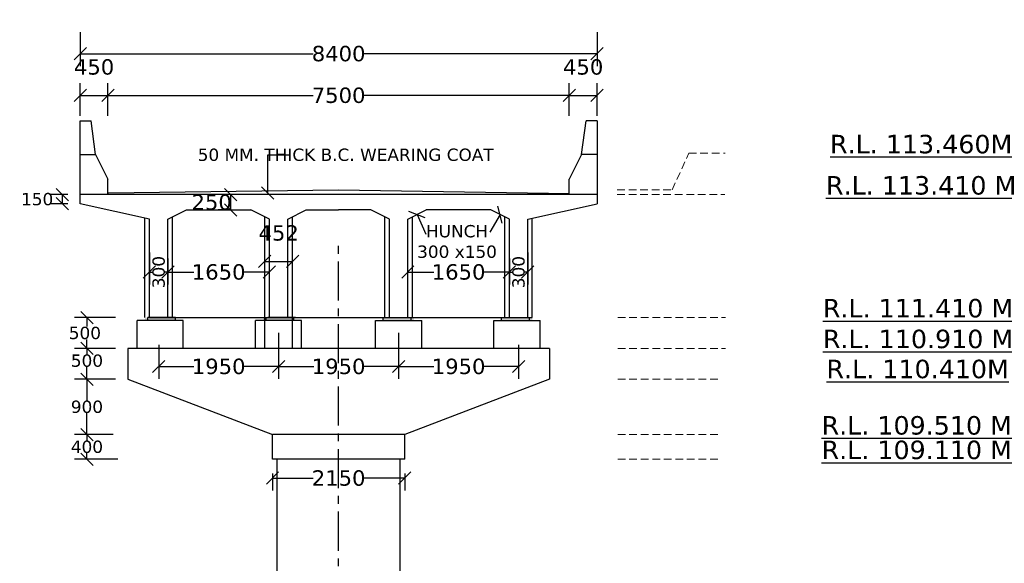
# Model space of a CAD drawing. Header units: millimetres. Extents: x -7746077780 to -3844657605, y -13315294818 to -6656873469.
# Tile 12 of 129: x -3872752872 to -3872736868, y -6657941550 to -6657932716. Entities that reach past the tile are written whole.
import ezdxf

# ---------------------------------------------------------------- set-up
doc = ezdxf.new("R2010")
doc.units = ezdxf.units.MM
doc.header["$MEASUREMENT"] = 0
doc.header["$PDMODE"] = 2
doc.linetypes.add('CENTER', pattern=[50.8, 31.75, -6.35, 6.35, -6.35])
doc.linetypes.add('HIDDEN', pattern=[0.375, 0.25, -0.125])
doc.layers.add('TEX', color=6, linetype='Continuous')
doc.layers.add('TEXT', color=7, linetype='Continuous')
doc.styles.get("Standard").update_dxf_attribs({"font": 'verdana.ttf', "height": 250})
doc.dimstyles.new('ISO-25', dxfattribs={"dimtxt": 250, "dimasz": 200, "dimexe": 200, "dimexo": 200, "dimgap": 0.02, "dimtad": 0, "dimtih": 1, "dimtoh": 1, "dimdec": 0, "dimdsep": 46, "dimtxsty": 'Standard', "dimblk": 'OBLIQUE', "dimcen": 150, "dimclrd": 1, "dimclre": 1, "dimclrt": 1, "dimadec": 0, "dimazin": 0, "dimtfac": 1, "dimtdec": 0, "dimtmove": 2, "dimatfit": 3, "dimldrblk": 'OBLIQUE', "dimfxl": 0, "dimarcsym": 0})

# ---------------------------------------------------------------- blocks, each defined once
blk = doc.blocks.new('_Oblique')
at = {"color": 0, "linetype": 'ByBlock', "lineweight": -2}
blk.add_line((-0.5, -0.5), (0.5, 0.5), dxfattribs=at)
blk = doc.blocks.new('*D351')
at = {"layer": 'Defpoints', "color": 0, "ltscale": 20, "transparency": 16777216}
for p in [(-3872748662.883481, -6657937602.022319), (-3872746712.883481, -6657937602.022319), (-3872746712.883481, -6657938351.960716)]:
    blk.add_point(p, dxfattribs=at)
at = {"layer": 'TEX', "color": 1, "lineweight": -2, "ltscale": 20, "transparency": 16777216}
for p, q in [((-3872748662.883481, -6657937802.022319), (-3872748662.883481, -6657938551.960716)), ((-3872746712.883481, -6657937802.022319), (-3872746712.883481, -6657938551.960716)), ((-3872748662.883481, -6657938351.960716), (-3872748090.43874, -6657938351.960716)), ((-3872746712.883481, -6657938351.960716), (-3872747285.328222, -6657938351.960716))]:
    blk.add_line(p, q, dxfattribs=at)
at = {"layer": 'TEX', "color": 1, "lineweight": -2, "ltscale": 20, "transparency": 16777216, "xscale": 200, "yscale": 200, "zscale": 200, "rotation": 180}
blk.add_blockref('_Oblique', (-3872748662.883481, -6657938351.960716), dxfattribs=at)
at = {"layer": 'TEX', "color": 1, "lineweight": -2, "ltscale": 20, "transparency": 16777216, "xscale": 200, "yscale": 200, "zscale": 200}
blk.add_blockref('_Oblique', (-3872746712.883481, -6657938351.960716), dxfattribs=at)
at = {"layer": 'TEX', "color": 1, "ltscale": 20, "transparency": 16777216, "insert": (-3872747687.883481, -6657938351.960716), "char_height": 250, "attachment_point": 5}
blk.add_mtext('1950', dxfattribs=at)
blk = doc.blocks.new('*D358')
at = {"layer": 'Defpoints', "color": 0, "ltscale": 20, "transparency": 16777216}
for p in [(-3872748762.883481, -6657939893.022699), (-3872746612.883482, -6657939893.022698), (-3872746612.883482, -6657940166.048541)]:
    blk.add_point(p, dxfattribs=at)
at = {"layer": 'TEX', "color": 1, "lineweight": -2, "ltscale": 20, "transparency": 16777216}
for p, q in [((-3872748762.883481, -6657940093.022699), (-3872748762.883481, -6657940366.048541)), ((-3872748762.883481, -6657940166.048541), (-3872748100.260768, -6657940166.048541)), ((-3872746612.883482, -6657940166.048541), (-3872747275.506194, -6657940166.048541)), ((-3872746612.883482, -6657940093.022698), (-3872746612.883482, -6657940366.048541))]:
    blk.add_line(p, q, dxfattribs=at)
at = {"layer": 'TEX', "color": 1, "lineweight": -2, "ltscale": 20, "transparency": 16777216, "xscale": 200, "yscale": 200, "zscale": 200, "rotation": 180}
blk.add_blockref('_Oblique', (-3872748762.883481, -6657940166.048541), dxfattribs=at)
at = {"layer": 'TEX', "color": 1, "lineweight": -2, "ltscale": 20, "transparency": 16777216, "xscale": 200, "yscale": 200, "zscale": 200}
blk.add_blockref('_Oblique', (-3872746612.883482, -6657940166.048541), dxfattribs=at)
at = {"layer": 'TEX', "color": 1, "ltscale": 20, "transparency": 16777216, "insert": (-3872747687.883481, -6657940166.048541), "char_height": 250, "attachment_point": 5}
blk.add_mtext('2150', dxfattribs=at)
blk = doc.blocks.new('*D360')
at = {"layer": 'Defpoints', "color": 0, "ltscale": 20, "transparency": 16777216}
for p in [(-3872751778.851702, -6657938058.02232), (-3872751112.883481, -6657938058.02232), (-3872751112.88348, -6657938558.022321)]:
    blk.add_point(p, dxfattribs=at)
at = {"layer": 'TEX', "color": 1, "lineweight": -2, "ltscale": 20, "transparency": 16777216}
for p, q in [((-3872751312.883481, -6657938058.02232), (-3872751978.851702, -6657938058.02232)), ((-3872751778.851702, -6657938058.02232), (-3872751778.851702, -6657938153.90561)), ((-3872751778.851702, -6657938558.022321), (-3872751778.851702, -6657938362.139028)), ((-3872751312.88348, -6657938558.022321), (-3872751978.851702, -6657938558.022321))]:
    blk.add_line(p, q, dxfattribs=at)
at = {"layer": 'TEX', "color": 1, "lineweight": -2, "ltscale": 20, "transparency": 16777216, "xscale": 200, "yscale": 200, "zscale": 200}
for p, rotation in [((-3872751778.851702, -6657938058.02232), 90), ((-3872751778.851702, -6657938558.022321), 270)]:
    blk.add_blockref('_Oblique', p, dxfattribs=dict(at, rotation=rotation))
at = {"layer": 'TEX', "color": 1, "ltscale": 20, "transparency": 16777216, "insert": (-3872751778.851702, -6657938258.02232), "char_height": 250, "attachment_point": 5}
blk.add_mtext('{\\H0.8x;500}', dxfattribs=at)
blk = doc.blocks.new('*D361')
at = {"layer": 'Defpoints', "color": 0, "ltscale": 20, "transparency": 16777216}
for p in [(-3872751112.88348, -6657938558.022321), (-3872751778.851702, -6657939458.022324), (-3872751155.212254, -6657939458.022324)]:
    blk.add_point(p, dxfattribs=at)
at = {"layer": 'TEX', "color": 1, "lineweight": -2, "ltscale": 20, "transparency": 16777216}
for p, q in [((-3872751312.88348, -6657938558.022321), (-3872751978.851702, -6657938558.022321)), ((-3872751778.851702, -6657938558.022321), (-3872751778.851702, -6657938903.905614)), ((-3872751778.851702, -6657939458.022324), (-3872751778.851702, -6657939112.139031)), ((-3872751355.212254, -6657939458.022324), (-3872751978.851702, -6657939458.022324))]:
    blk.add_line(p, q, dxfattribs=at)
at = {"layer": 'TEX', "color": 1, "lineweight": -2, "ltscale": 20, "transparency": 16777216, "xscale": 200, "yscale": 200, "zscale": 200}
for p, rotation in [((-3872751778.851702, -6657938558.022321), 90), ((-3872751778.851702, -6657939458.022324), 270)]:
    blk.add_blockref('_Oblique', p, dxfattribs=dict(at, rotation=rotation))
at = {"layer": 'TEX', "color": 1, "ltscale": 20, "transparency": 16777216, "insert": (-3872751778.851701, -6657939008.022324), "char_height": 250, "attachment_point": 5}
blk.add_mtext('{\\H0.8x;900}', dxfattribs=at)
blk = doc.blocks.new('*D362')
at = {"layer": 'Defpoints', "color": 0, "ltscale": 20, "transparency": 16777216}
for p in [(-3872751155.212254, -6657939458.022324), (-3872751778.851702, -6657939858.022324), (-3872751077.559622, -6657939858.022324)]:
    blk.add_point(p, dxfattribs=at)
at = {"layer": 'TEX', "color": 1, "lineweight": -2, "ltscale": 20, "transparency": 16777216}
for p, q in [((-3872751355.212254, -6657939458.022324), (-3872751978.851702, -6657939458.022324)), ((-3872751778.851702, -6657939458.022324), (-3872751778.851702, -6657939553.905615)), ((-3872751277.559622, -6657939858.022324), (-3872751978.851702, -6657939858.022324)), ((-3872751778.851702, -6657939858.022324), (-3872751778.851702, -6657939762.139032))]:
    blk.add_line(p, q, dxfattribs=at)
at = {"layer": 'TEX', "color": 1, "lineweight": -2, "ltscale": 20, "transparency": 16777216, "xscale": 200, "yscale": 200, "zscale": 200}
for p, rotation in [((-3872751778.851702, -6657939458.022324), 90), ((-3872751778.851702, -6657939858.022324), 270)]:
    blk.add_blockref('_Oblique', p, dxfattribs=dict(at, rotation=rotation))
at = {"layer": 'TEX', "color": 1, "ltscale": 20, "transparency": 16777216, "insert": (-3872751778.851701, -6657939658.022325), "char_height": 250, "attachment_point": 5}
blk.add_mtext('{\\H0.8x;400}', dxfattribs=at)
blk = doc.blocks.new('*D363')
at = {"layer": 'Defpoints', "color": 0, "ltscale": 20, "transparency": 16777216}
for p in [(-3872751778.851702, -6657937558.022332), (-3872751112.883482, -6657937558.022332), (-3872751112.883481, -6657938058.02232)]:
    blk.add_point(p, dxfattribs=at)
at = {"layer": 'TEX', "color": 1, "lineweight": -2, "ltscale": 20, "transparency": 16777216}
for p, q in [((-3872751312.883482, -6657937558.022332), (-3872751978.851702, -6657937558.022332)), ((-3872751778.851702, -6657937558.022332), (-3872751778.851702, -6657937703.905617)), ((-3872751778.851702, -6657938058.02232), (-3872751778.851702, -6657937912.139034)), ((-3872751312.883481, -6657938058.02232), (-3872751978.851702, -6657938058.02232))]:
    blk.add_line(p, q, dxfattribs=at)
at = {"layer": 'TEX', "color": 1, "lineweight": -2, "ltscale": 20, "transparency": 16777216, "xscale": 200, "yscale": 200, "zscale": 200}
for p, rotation in [((-3872751778.851702, -6657937558.022332), 90), ((-3872751778.851702, -6657938058.02232), 270)]:
    blk.add_blockref('_Oblique', p, dxfattribs=dict(at, rotation=rotation))
at = {"layer": 'TEX', "color": 1, "ltscale": 20, "transparency": 16777216, "insert": (-3872751812.185036, -6657937808.022326), "char_height": 250, "attachment_point": 5}
blk.add_mtext('{\\H0.8x;500}', dxfattribs=at)
blk = doc.blocks.new('*D364')
at = {"layer": 'Defpoints', "color": 0, "ltscale": 20, "transparency": 16777216}
for p in [(-3872748662.883481, -6657937602.022319), (-3872750612.883481, -6657937802.022318), (-3872750612.883481, -6657938351.960716)]:
    blk.add_point(p, dxfattribs=at)
at = {"layer": 'TEX', "color": 1, "lineweight": -2, "ltscale": 20, "transparency": 16777216}
for p, q in [((-3872748662.883481, -6657937802.022319), (-3872748662.883481, -6657938551.960716)), ((-3872750612.883481, -6657938002.022318), (-3872750612.883481, -6657938551.960716)), ((-3872750612.883481, -6657938351.960716), (-3872750040.43874, -6657938351.960716)), ((-3872748662.883481, -6657938351.960716), (-3872749235.328222, -6657938351.960716))]:
    blk.add_line(p, q, dxfattribs=at)
at = {"layer": 'TEX', "color": 1, "lineweight": -2, "ltscale": 20, "transparency": 16777216, "xscale": 200, "yscale": 200, "zscale": 200, "rotation": 180}
blk.add_blockref('_Oblique', (-3872750612.883481, -6657938351.960716), dxfattribs=at)
at = {"layer": 'TEX', "color": 1, "lineweight": -2, "ltscale": 20, "transparency": 16777216, "xscale": 200, "yscale": 200, "zscale": 200}
blk.add_blockref('_Oblique', (-3872748662.883481, -6657938351.960716), dxfattribs=at)
at = {"layer": 'TEX', "color": 1, "ltscale": 20, "transparency": 16777216, "insert": (-3872749637.883481, -6657938351.960716), "char_height": 250, "attachment_point": 5}
blk.add_mtext('1950', dxfattribs=at)
blk = doc.blocks.new('*D365')
at = {"layer": 'Defpoints', "color": 0, "ltscale": 20, "transparency": 16777216}
for p in [(-3872746712.883481, -6657937602.022319), (-3872744762.883481, -6657937802.022318), (-3872744762.883481, -6657938351.960716)]:
    blk.add_point(p, dxfattribs=at)
at = {"layer": 'TEX', "color": 1, "lineweight": -2, "ltscale": 20, "transparency": 16777216}
for p, q in [((-3872746712.883481, -6657937802.022319), (-3872746712.883481, -6657938551.960716)), ((-3872744762.883481, -6657938002.022318), (-3872744762.883481, -6657938551.960716)), ((-3872746712.883481, -6657938351.960716), (-3872746140.43874, -6657938351.960716)), ((-3872744762.883481, -6657938351.960716), (-3872745335.328222, -6657938351.960716))]:
    blk.add_line(p, q, dxfattribs=at)
at = {"layer": 'TEX', "color": 1, "lineweight": -2, "ltscale": 20, "transparency": 16777216, "xscale": 200, "yscale": 200, "zscale": 200, "rotation": 180}
blk.add_blockref('_Oblique', (-3872746712.883481, -6657938351.960716), dxfattribs=at)
at = {"layer": 'TEX', "color": 1, "lineweight": -2, "ltscale": 20, "transparency": 16777216, "xscale": 200, "yscale": 200, "zscale": 200}
blk.add_blockref('_Oblique', (-3872744762.883481, -6657938351.960716), dxfattribs=at)
at = {"layer": 'TEX', "color": 1, "ltscale": 20, "transparency": 16777216, "insert": (-3872745737.883481, -6657938351.960716), "char_height": 250, "attachment_point": 5}
blk.add_mtext('1950', dxfattribs=at)
blk = doc.blocks.new('*D366')
at = {"layer": 'Defpoints', "color": 0, "ltscale": 15, "transparency": 16777216}
for p in [(-3872751437.883482, -6657933945.790531), (-3872751887.883482, -6657934476.696399), (-3872751437.883482, -6657934476.696399)]:
    blk.add_point(p, dxfattribs=at)
at = {"layer": 'TEX', "color": 1, "lineweight": -2, "ltscale": 15, "transparency": 16777216}
for p, q in [((-3872751887.883482, -6657934276.696399), (-3872751887.883482, -6657933745.790531)), ((-3872751437.883482, -6657934276.696399), (-3872751437.883482, -6657933745.790531)), ((-3872751887.883482, -6657933945.790531), (-3872751437.883482, -6657933945.790531))]:
    blk.add_line(p, q, dxfattribs=at)
at = {"layer": 'TEX', "color": 1, "lineweight": -2, "ltscale": 15, "transparency": 16777216, "xscale": 200, "yscale": 200, "zscale": 200, "rotation": 180}
blk.add_blockref('_Oblique', (-3872751887.883482, -6657933945.790531), dxfattribs=at)
at = {"layer": 'TEX', "color": 1, "lineweight": -2, "ltscale": 15, "transparency": 16777216, "xscale": 200, "yscale": 200, "zscale": 200}
blk.add_blockref('_Oblique', (-3872751437.883482, -6657933945.790531), dxfattribs=at)
at = {"layer": 'TEX', "color": 1, "ltscale": 15, "transparency": 16777216, "insert": (-3872751662.883482, -6657933485.538758), "char_height": 250, "attachment_point": 5}
blk.add_mtext('450', dxfattribs=at)
blk = doc.blocks.new('*D367')
at = {"layer": 'Defpoints', "color": 0, "ltscale": 20, "transparency": 16777216}
for p in [(-3872743487.883482, -6657933945.790531), (-3872743937.883482, -6657934476.483985), (-3872743487.883482, -6657934476.483986)]:
    blk.add_point(p, dxfattribs=at)
at = {"layer": 'TEX', "color": 1, "lineweight": -2, "ltscale": 20, "transparency": 16777216}
for p, q in [((-3872743937.883482, -6657934276.483985), (-3872743937.883482, -6657933745.790531)), ((-3872743487.883482, -6657934276.483986), (-3872743487.883482, -6657933745.790531)), ((-3872743937.883482, -6657933945.790531), (-3872743487.883482, -6657933945.790531))]:
    blk.add_line(p, q, dxfattribs=at)
at = {"layer": 'TEX', "color": 1, "lineweight": -2, "ltscale": 20, "transparency": 16777216, "xscale": 200, "yscale": 200, "zscale": 200, "rotation": 180}
blk.add_blockref('_Oblique', (-3872743937.883482, -6657933945.790531), dxfattribs=at)
at = {"layer": 'TEX', "color": 1, "lineweight": -2, "ltscale": 20, "transparency": 16777216, "xscale": 200, "yscale": 200, "zscale": 200}
blk.add_blockref('_Oblique', (-3872743487.883482, -6657933945.790531), dxfattribs=at)
at = {"layer": 'TEX', "color": 1, "ltscale": 20, "transparency": 16777216, "insert": (-3872743712.883482, -6657933485.538758), "char_height": 250, "attachment_point": 5}
blk.add_mtext('450', dxfattribs=at)
blk = doc.blocks.new('*D368')
at = {"layer": 'Defpoints', "color": 0, "ltscale": 20, "transparency": 16777216}
for p in [(-3872751887.883482, -6657932715.922446), (-3872743487.883482, -6657932715.922447), (-3872743487.883482, -6657933268.835529)]:
    blk.add_point(p, dxfattribs=at)
at = {"layer": 'TEX', "color": 1, "lineweight": -2, "ltscale": 20, "transparency": 16777216}
for p, q in [((-3872751887.883482, -6657932915.922446), (-3872751887.883482, -6657933468.835529)), ((-3872743487.883482, -6657932915.922447), (-3872743487.883482, -6657933468.835529)), ((-3872751887.883482, -6657933268.835529), (-3872748103.534778, -6657933268.835529)), ((-3872743487.883482, -6657933268.835529), (-3872747272.232186, -6657933268.835529))]:
    blk.add_line(p, q, dxfattribs=at)
at = {"layer": 'TEX', "color": 1, "lineweight": -2, "ltscale": 20, "transparency": 16777216, "xscale": 200, "yscale": 200, "zscale": 200, "rotation": 180}
blk.add_blockref('_Oblique', (-3872751887.883482, -6657933268.835529), dxfattribs=at)
at = {"layer": 'TEX', "color": 1, "lineweight": -2, "ltscale": 20, "transparency": 16777216, "xscale": 200, "yscale": 200, "zscale": 200}
blk.add_blockref('_Oblique', (-3872743487.883482, -6657933268.835529), dxfattribs=at)
at = {"layer": 'TEX', "color": 1, "ltscale": 20, "transparency": 16777216, "insert": (-3872747687.883482, -6657933268.835529), "char_height": 250, "attachment_point": 5}
blk.add_mtext('8400', dxfattribs=at)
blk = doc.blocks.new('*D369')
at = {"layer": 'Defpoints', "color": 0, "ltscale": 20, "transparency": 16777216}
for p in [(-3872743937.883482, -6657933945.790531), (-3872751437.883482, -6657934401.760099), (-3872743937.883482, -6657934401.972513)]:
    blk.add_point(p, dxfattribs=at)
at = {"layer": 'TEX', "color": 1, "lineweight": -2, "ltscale": 20, "transparency": 16777216}
for p, q in [((-3872751437.883482, -6657934201.760099), (-3872751437.883482, -6657933745.790531)), ((-3872743937.883482, -6657934201.972513), (-3872743937.883482, -6657933745.790531)), ((-3872751437.883482, -6657933945.790531), (-3872748100.848412, -6657933945.790531)), ((-3872743937.883482, -6657933945.790531), (-3872747274.918552, -6657933945.790531))]:
    blk.add_line(p, q, dxfattribs=at)
at = {"layer": 'TEX', "color": 1, "lineweight": -2, "ltscale": 20, "transparency": 16777216, "xscale": 200, "yscale": 200, "zscale": 200, "rotation": 180}
blk.add_blockref('_Oblique', (-3872751437.883482, -6657933945.790531), dxfattribs=at)
at = {"layer": 'TEX', "color": 1, "lineweight": -2, "ltscale": 20, "transparency": 16777216, "xscale": 200, "yscale": 200, "zscale": 200}
blk.add_blockref('_Oblique', (-3872743937.883482, -6657933945.790531), dxfattribs=at)
at = {"layer": 'TEX', "color": 1, "ltscale": 20, "transparency": 16777216, "insert": (-3872747687.883482, -6657933945.790531), "char_height": 250, "attachment_point": 5}
blk.add_mtext('7500', dxfattribs=at)
blk = doc.blocks.new('*D370')
at = {"layer": 'Defpoints', "color": 0, "ltscale": 15, "transparency": 16777216}
for p in [(-3872751887.883482, -6657935558.064363), (-3872752179.879269, -6657935708.064363), (-3872751887.883482, -6657935708.064363)]:
    blk.add_point(p, dxfattribs=at)
at = {"layer": 'TEX', "color": 1, "lineweight": -2, "ltscale": 15, "transparency": 16777216}
for p, q in [((-3872752087.883482, -6657935558.064363), (-3872752379.879269, -6657935558.064363)), ((-3872752179.879269, -6657935558.064363), (-3872752179.879269, -6657935708.064363)), ((-3872752087.883482, -6657935708.064363), (-3872752379.879269, -6657935708.064363))]:
    blk.add_line(p, q, dxfattribs=at)
at = {"layer": 'TEX', "color": 1, "lineweight": -2, "ltscale": 15, "transparency": 16777216, "xscale": 200, "yscale": 200, "zscale": 200}
for p, rotation in [((-3872752179.879269, -6657935558.064363), 90), ((-3872752179.879269, -6657935708.064363), 270)]:
    blk.add_blockref('_Oblique', p, dxfattribs=dict(at, rotation=rotation))
at = {"layer": 'TEX', "color": 1, "ltscale": 15, "transparency": 16777216, "insert": (-3872752588.082686, -6657935633.064364), "char_height": 250, "attachment_point": 5}
blk.add_mtext('{\\H0.8x;150}', dxfattribs=at)
blk = doc.blocks.new('*D371')
at = {"layer": 'Defpoints', "color": 0, "ltscale": 15, "transparency": 16777216}
for p in [(-3872749251.424838, -6657935558.064363), (-3872749443.977151, -6657935808.064363), (-3872749251.424838, -6657935808.064363)]:
    blk.add_point(p, dxfattribs=at)
at = {"layer": 'TEX', "color": 1, "lineweight": -2, "ltscale": 15, "transparency": 16777216}
for p, q in [((-3872749451.424838, -6657935558.064363), (-3872749643.977151, -6657935558.064363)), ((-3872749443.977151, -6657935558.064363), (-3872749443.977151, -6657935808.064363)), ((-3872749451.424838, -6657935808.064363), (-3872749643.977151, -6657935808.064363))]:
    blk.add_line(p, q, dxfattribs=at)
at = {"layer": 'TEX', "color": 1, "lineweight": -2, "ltscale": 15, "transparency": 16777216, "xscale": 200, "yscale": 200, "zscale": 200}
for p, rotation in [((-3872749443.977151, -6657935558.064363), 90), ((-3872749443.977151, -6657935808.064363), 270)]:
    blk.add_blockref('_Oblique', p, dxfattribs=dict(at, rotation=rotation))
at = {"layer": 'TEX', "color": 1, "ltscale": 15, "transparency": 16777216, "insert": (-3872749751.6994, -6657935683.064364), "char_height": 250, "attachment_point": 5}
blk.add_mtext('250', dxfattribs=at)
blk = doc.blocks.new('*D372')
at = {"layer": 'Defpoints', "color": 0, "ltscale": 20, "transparency": 16777216}
for p in [(-3872750462.883481, -6657936397.900991), (-3872750462.883481, -6657936817.012399), (-3872748812.88348, -6657936817.012399)]:
    blk.add_point(p, dxfattribs=at)
at = {"layer": 'TEX', "color": 1, "lineweight": -2, "ltscale": 20, "transparency": 16777216}
for p, q in [((-3872750462.883481, -6657936597.900991), (-3872750462.883481, -6657937017.012399)), ((-3872750462.883481, -6657936817.012399), (-3872750040.438739, -6657936817.012399)), ((-3872748812.88348, -6657936817.012399), (-3872749235.328221, -6657936817.012399))]:
    blk.add_line(p, q, dxfattribs=at)
at = {"layer": 'TEX', "color": 1, "lineweight": -2, "ltscale": 20, "transparency": 16777216, "xscale": 200, "yscale": 200, "zscale": 200, "rotation": 180}
blk.add_blockref('_Oblique', (-3872750462.883481, -6657936817.012399), dxfattribs=at)
at = {"layer": 'TEX', "color": 1, "lineweight": -2, "ltscale": 20, "transparency": 16777216, "xscale": 200, "yscale": 200, "zscale": 200}
blk.add_blockref('_Oblique', (-3872748812.88348, -6657936817.012399), dxfattribs=at)
at = {"layer": 'TEX', "color": 1, "ltscale": 20, "transparency": 16777216, "insert": (-3872749637.88348, -6657936817.012399), "char_height": 250, "attachment_point": 5}
blk.add_mtext('1650', dxfattribs=at)
blk = doc.blocks.new('*D373')
at = {"layer": 'Defpoints', "color": 0, "ltscale": 20, "transparency": 16777216}
for p in [(-3872750762.883481, -6657936298.358974), (-3872750462.883481, -6657936397.900991), (-3872750762.883481, -6657936817.012399)]:
    blk.add_point(p, dxfattribs=at)
at = {"layer": 'TEX', "color": 1, "lineweight": -2, "ltscale": 20, "transparency": 16777216}
for p, q in [((-3872750762.883481, -6657936498.358974), (-3872750762.883481, -6657937017.012399)), ((-3872750462.883481, -6657936597.900991), (-3872750462.883481, -6657937017.012399)), ((-3872750762.883481, -6657936817.012399), (-3872750717.067349, -6657936817.012399)), ((-3872750462.883481, -6657936817.012399), (-3872750508.699613, -6657936817.012399))]:
    blk.add_line(p, q, dxfattribs=at)
at = {"layer": 'TEX', "color": 1, "lineweight": -2, "ltscale": 20, "transparency": 16777216, "xscale": 200, "yscale": 200, "zscale": 200, "rotation": 180}
blk.add_blockref('_Oblique', (-3872750762.883481, -6657936817.012399), dxfattribs=at)
at = {"layer": 'TEX', "color": 1, "lineweight": -2, "ltscale": 20, "transparency": 16777216, "xscale": 200, "yscale": 200, "zscale": 200}
blk.add_blockref('_Oblique', (-3872750462.883481, -6657936817.012399), dxfattribs=at)
at = {"layer": 'TEX', "color": 1, "ltscale": 20, "transparency": 16777216, "insert": (-3872750612.883481, -6657936817.012399), "char_height": 250, "attachment_point": 5, "rotation": 90}
blk.add_mtext('{\\H0.8x;300}', dxfattribs=at)
blk = doc.blocks.new('*D374')
at = {"layer": 'Defpoints', "color": 0, "ltscale": 20, "transparency": 16777216}
for p in [(-3872744912.883482, -6657936397.900991), (-3872746562.883483, -6657936817.012399), (-3872744912.883482, -6657936817.012399)]:
    blk.add_point(p, dxfattribs=at)
at = {"layer": 'TEX', "color": 1, "lineweight": -2, "ltscale": 20, "transparency": 16777216}
for p, q in [((-3872744912.883482, -6657936597.900991), (-3872744912.883482, -6657937017.012399)), ((-3872746562.883483, -6657936817.012399), (-3872746140.438742, -6657936817.012399)), ((-3872744912.883482, -6657936817.012399), (-3872745335.328224, -6657936817.012399))]:
    blk.add_line(p, q, dxfattribs=at)
at = {"layer": 'TEX', "color": 1, "lineweight": -2, "ltscale": 20, "transparency": 16777216, "xscale": 200, "yscale": 200, "zscale": 200, "rotation": 180}
blk.add_blockref('_Oblique', (-3872746562.883483, -6657936817.012399), dxfattribs=at)
at = {"layer": 'TEX', "color": 1, "lineweight": -2, "ltscale": 20, "transparency": 16777216, "xscale": 200, "yscale": 200, "zscale": 200}
blk.add_blockref('_Oblique', (-3872744912.883482, -6657936817.012399), dxfattribs=at)
at = {"layer": 'TEX', "color": 1, "ltscale": 20, "transparency": 16777216, "insert": (-3872745737.883483, -6657936817.012399), "char_height": 250, "attachment_point": 5}
blk.add_mtext('1650', dxfattribs=at)
blk = doc.blocks.new('*D375')
at = {"layer": 'Defpoints', "color": 0, "ltscale": 20, "transparency": 16777216}
for p in [(-3872744612.883482, -6657936298.358974), (-3872744912.883482, -6657936397.900991), (-3872744612.883482, -6657936817.012399)]:
    blk.add_point(p, dxfattribs=at)
at = {"layer": 'TEX', "color": 1, "lineweight": -2, "ltscale": 20, "transparency": 16777216}
for p, q in [((-3872744612.883482, -6657936498.358974), (-3872744612.883482, -6657937017.012399)), ((-3872744912.883482, -6657936597.900991), (-3872744912.883482, -6657937017.012399)), ((-3872744912.883482, -6657936817.012399), (-3872744867.06735, -6657936817.012399)), ((-3872744612.883482, -6657936817.012399), (-3872744658.699614, -6657936817.012399))]:
    blk.add_line(p, q, dxfattribs=at)
at = {"layer": 'TEX', "color": 1, "lineweight": -2, "ltscale": 20, "transparency": 16777216, "xscale": 200, "yscale": 200, "zscale": 200, "rotation": 180}
blk.add_blockref('_Oblique', (-3872744912.883482, -6657936817.012399), dxfattribs=at)
at = {"layer": 'TEX', "color": 1, "lineweight": -2, "ltscale": 20, "transparency": 16777216, "xscale": 200, "yscale": 200, "zscale": 200}
blk.add_blockref('_Oblique', (-3872744612.883482, -6657936817.012399), dxfattribs=at)
at = {"layer": 'TEX', "color": 1, "ltscale": 20, "transparency": 16777216, "insert": (-3872744762.883482, -6657936817.012399), "char_height": 250, "attachment_point": 5, "rotation": 90}
blk.add_mtext('{\\H0.8x;300}', dxfattribs=at)
blk = doc.blocks.new('*D312')
at = {"layer": 'Defpoints', "color": 0, "ltscale": 30, "transparency": 16777216}
for p in [(-3872748437.054785, -6657936643.440018), (-3872748888.712174, -6657938243.397975), (-3872748437.054785, -6657938243.397975)]:
    blk.add_point(p, dxfattribs=at)
at = {"layer": 'TEX', "color": 1, "lineweight": -2, "ltscale": 30, "transparency": 16777216}
for p, q in [((-3872748888.712174, -6657938043.397975), (-3872748888.712174, -6657936443.440018)), ((-3872748437.054785, -6657938043.397975), (-3872748437.054785, -6657936443.440018)), ((-3872748888.712174, -6657936643.440018), (-3872748437.054785, -6657936643.440018))]:
    blk.add_line(p, q, dxfattribs=at)
at = {"layer": 'TEX', "color": 1, "lineweight": -2, "ltscale": 30, "transparency": 16777216, "xscale": 200, "yscale": 200, "zscale": 200, "rotation": 180}
blk.add_blockref('_Oblique', (-3872748888.712174, -6657936643.440018), dxfattribs=at)
at = {"layer": 'TEX', "color": 1, "lineweight": -2, "ltscale": 30, "transparency": 16777216, "xscale": 200, "yscale": 200, "zscale": 200}
blk.add_blockref('_Oblique', (-3872748437.054785, -6657936643.440018), dxfattribs=at)
at = {"layer": 'TEX', "color": 1, "ltscale": 30, "transparency": 16777216, "insert": (-3872748662.88348, -6657936183.020347), "char_height": 250, "attachment_point": 5}
blk.add_mtext('452', dxfattribs=at)

msp = doc.modelspace()

# ---------------------------------------------------------------- hatches: boundary and pattern name
at = {"linetype": 'Continuous', "ltscale": 0.05}
for points in [[(-3872750337.88348, -6657937558.02232), (-3872750837.88348, -6657937558.022317), (-3872750837.88348, -6657937602.022317), (-3872750337.883479, -6657937602.022315)], [(-3872748414.300091, -6657937558.022321), (-3872748914.300091, -6657937558.022318), (-3872748914.300091, -6657937602.022318), (-3872748414.30009, -6657937602.022316)], [(-3872746961.235146, -6657937558.022321), (-3872746461.235146, -6657937558.022318), (-3872746461.235146, -6657937602.022318), (-3872746961.235147, -6657937602.022316)], [(-3872745037.883482, -6657937558.02232), (-3872744537.883482, -6657937558.022317), (-3872744537.883482, -6657937602.022317), (-3872745037.883483, -6657937602.022315)]]:
    msp.add_hatch(color=240, dxfattribs=at).paths.add_polyline_path(points)

# ---------------------------------------------------------------- linework, layer by layer
at = {"color": 240}
for p, q in [((-3872751887.883483, -6657935558.064363), (-3872751887.883483, -6657934358.064363)), ((-3872751887.883483, -6657934358.064363), (-3872751712.883483, -6657934358.064363)), ((-3872751637.883483, -6657934908.064363), (-3872751712.883483, -6657934358.064363)), ((-3872743737.883482, -6657934908.064361), (-3872743662.883482, -6657934358.064361)), ((-3872743487.883482, -6657934358.064361), (-3872743662.883482, -6657934358.064361)), ((-3872751887.883483, -6657934908.064363), (-3872751637.883483, -6657934908.064363)), ((-3872751637.883483, -6657934908.064363), (-3872751437.883483, -6657935308.064363)), ((-3872743737.883482, -6657934908.064361), (-3872743937.883482, -6657935308.064361)), ((-3872743487.883482, -6657934908.064361), (-3872743737.883482, -6657934908.064361)), ((-3872751437.883483, -6657935558.064363), (-3872751437.883483, -6657935308.064363)), ((-3872743937.883482, -6657935558.064361), (-3872743937.883482, -6657935308.064361)), ((-3872743487.883488, -6657935558.064361), (-3872751887.883482, -6657935558.064363))]:
    msp.add_line(p, q, dxfattribs=at)
at = {"color": 240, "linetype": 'Continuous', "ltscale": 0.05}
for p, q in [((-3872750762.883481, -6657935958.064361), (-3872751887.883482, -6657935708.064363)), ((-3872744612.883482, -6657935958.06436), (-3872743487.883481, -6657935708.064363)), ((-3872750462.883481, -6657935958.064363), (-3872750162.952616, -6657935808.064365)), ((-3872750162.952613, -6657935808.064364), (-3872749112.814342, -6657935808.064363)), ((-3872748812.883479, -6657935958.064362), (-3872749112.814342, -6657935808.064363)), ((-3872748512.88348, -6657935958.064362), (-3872748212.952615, -6657935808.064364)), ((-3872748212.952615, -6657935808.064364), (-3872747687.883481, -6657935808.064364)), ((-3872747162.814348, -6657935808.064364), (-3872747687.883482, -6657935808.064364)), ((-3872746862.883483, -6657935958.064362), (-3872747162.814348, -6657935808.064364)), ((-3872746562.883484, -6657935958.064362), (-3872746262.952621, -6657935808.064363)), ((-3872745212.81435, -6657935808.064364), (-3872746262.952621, -6657935808.064363)), ((-3872744912.883482, -6657935958.064363), (-3872745212.814347, -6657935808.064365)), ((-3872750212.88348, -6657937602.022316), (-3872750962.883482, -6657937602.022318)), ((-3872750962.883481, -6657938058.022318), (-3872750962.883481, -6657937602.022317)), ((-3872750337.88348, -6657937558.022321), (-3872750787.883481, -6657937558.022319)), ((-3872750787.88348, -6657937602.022317), (-3872750787.883481, -6657937558.022321)), ((-3872750337.88348, -6657937602.022315), (-3872750337.883481, -6657937558.022321)), ((-3872750212.883481, -6657938058.022318), (-3872750212.88348, -6657937602.022315)), ((-3872748289.300091, -6657937602.022317), (-3872749039.300093, -6657937602.022319)), ((-3872749039.300092, -6657938058.022319), (-3872749039.300092, -6657937602.022318)), ((-3872748864.300091, -6657937602.022318), (-3872748864.300092, -6657937558.022322)), ((-3872748387.88348, -6657937558.022322), (-3872748837.883481, -6657937558.02232)), ((-3872748414.300091, -6657937602.022316), (-3872748414.300092, -6657937558.022322)), ((-3872748289.300092, -6657938058.022319), (-3872748289.300091, -6657937602.022316)), ((-3872747086.235145, -6657938058.022319), (-3872747086.235146, -6657937602.022316)), ((-3872747086.235146, -6657937602.022317), (-3872746336.235144, -6657937602.022319)), ((-3872746987.883482, -6657937558.022322), (-3872746537.883482, -6657937558.02232)), ((-3872746961.235146, -6657937602.022316), (-3872746961.235145, -6657937558.022322)), ((-3872746511.235146, -6657937602.022318), (-3872746511.235145, -6657937558.022322)), ((-3872746336.235145, -6657938058.022319), (-3872746336.235145, -6657937602.022318)), ((-3872745162.883482, -6657938058.022318), (-3872745162.883482, -6657937602.022315)), ((-3872745162.883482, -6657937602.022316), (-3872744412.883481, -6657937602.022318)), ((-3872745037.883482, -6657937558.022321), (-3872744587.883482, -6657937558.022319)), ((-3872745037.883482, -6657937602.022315), (-3872745037.883482, -6657937558.022321)), ((-3872744587.883482, -6657937602.022317), (-3872744587.883482, -6657937558.022321)), ((-3872744412.883482, -6657938058.022318), (-3872744412.883481, -6657937602.022317))]:
    msp.add_line(p, q, dxfattribs=at)
at = {"color": 1, "linetype": 'Continuous', "ltscale": 0.05}
for p, q in [((-3872748762.883481, -6657939858.022325), (-3872748762.883482, -6657939458.022325)), ((-3872746612.883481, -6657939458.022323), (-3872748762.883481, -6657939458.022325)), ((-3872746612.883482, -6657939858.022324), (-3872746612.883482, -6657939458.022323)), ((-3872746612.883482, -6657939858.022324), (-3872748762.883481, -6657939858.022325)), ((-3872748687.88348, -6657945022.548264), (-3872748687.883481, -6657939858.022325)), ((-3872746687.883479, -6657945022.548265), (-3872746687.88348, -6657939858.022324))]:
    msp.add_line(p, q, dxfattribs=at)
at = {"color": 240}
msp.add_lwpolyline([(-3872751430.392887, -6657935527.849944), (-3872747688.383482, -6657935482.906363), (-3872743935.243536, -6657935542.224641)], dxfattribs=at)
at = {"layer": 'TEX', "ltscale": 30}
for p, q in [((-3872743487.883482, -6657934358.064361), (-3872743487.883483, -6657935558.064361)), ((-3872751887.883482, -6657935708.064363), (-3872751887.883482, -6657935558.064363))]:
    msp.add_line(p, q, dxfattribs=at)
at = {"layer": 'TEX', "color": 1, "ltscale": 20}
for p, q in [((-3872743487.883482, -6657935182.906365), (-3872743487.883482, -6657935708.064363)), ((-3872750838.712176, -6657937558.022345), (-3872750838.712175, -6657935941.21354)), ((-3872750762.883482, -6657937558.022345), (-3872750762.883481, -6657935958.06436)), ((-3872750462.88348, -6657937558.022332), (-3872750462.883481, -6657935958.064363)), ((-3872750387.054786, -6657937558.022332), (-3872750387.054786, -6657935920.141277)), ((-3872748888.712174, -6657937558.022331), (-3872748888.712175, -6657935920.141275)), ((-3872748812.88348, -6657937558.022331), (-3872748812.883481, -6657935958.064362)), ((-3872748512.883479, -6657937558.022331), (-3872748512.88348, -6657935958.064362)), ((-3872748437.054785, -6657937558.022331), (-3872748437.054785, -6657935920.141276)), ((-3872746938.712178, -6657937558.022331), (-3872746938.712177, -6657935920.141276)), ((-3872746862.883484, -6657937558.022331), (-3872746862.883483, -6657935958.064362)), ((-3872746562.883483, -6657937558.022331), (-3872746562.883482, -6657935958.064362)), ((-3872746487.054789, -6657937558.022331), (-3872746487.054788, -6657935920.141273)), ((-3872744988.712177, -6657937558.022332), (-3872744988.712176, -6657935920.141276)), ((-3872744912.883483, -6657937558.022332), (-3872744912.883482, -6657935958.064363)), ((-3872744612.883481, -6657937558.022345), (-3872744612.883482, -6657935958.06436))]:
    msp.add_line(p, q, dxfattribs=at)
at = {"layer": 'TEX', "color": 240, "ltscale": 30}
for p, q in [((-3872744539.615148, -6657937558.022319), (-3872744539.615148, -6657935941.782508)), ((-3872750762.883482, -6657937558.022319), (-3872744539.615148, -6657937558.022319))]:
    msp.add_line(p, q, dxfattribs=at)
at = {"layer": 'TEX', "color": 4, "linetype": 'CENTER', "ltscale": 20}
msp.add_line((-3872747687.883481, -6657945409.268648), (-3872747687.883481, -6657936288.326816), dxfattribs=at)
at = {"layer": 'TEX', "color": 240, "ltscale": 20}
for p, q in [((-3872744262.883481, -6657938058.022325), (-3872751112.883481, -6657938058.02232)), ((-3872751112.883481, -6657938058.02232), (-3872751112.88348, -6657938558.022321)), ((-3872744262.883482, -6657938058.02232), (-3872744262.883482, -6657938558.022321)), ((-3872751112.883481, -6657938558.02232), (-3872748762.883481, -6657939458.022325)), ((-3872744262.883482, -6657938558.02232), (-3872746612.883481, -6657939458.022325))]:
    msp.add_line(p, q, dxfattribs=at)
at = {"layer": 'TEXT', "color": 2, "linetype": 'HIDDEN', "lineweight": 13, "ltscale": 500}
for p, q in [((-3872743160.38322, -6657935558.06436), (-3872741411.164377, -6657935558.06436)), ((-3872743151.057775, -6657937558.022334), (-3872741401.838932, -6657937558.022334)), ((-3872743151.057775, -6657938057.996467), (-3872741401.838933, -6657938057.996467)), ((-3872743151.057775, -6657938558.022326), (-3872741479.854041, -6657938558.022325)), ((-3872743151.057775, -6657939458.022323), (-3872741479.854041, -6657939458.022322)), ((-3872743151.057775, -6657939858.022324), (-3872741479.854041, -6657939858.022323))]:
    msp.add_line(p, q, dxfattribs=at)
msp.add_lwpolyline([(-3872743160.38322, -6657935482.90649), (-3872742266.471862, -6657935482.90649), (-3872741996.471862, -6657934887.526344), (-3872741406.471862, -6657934887.526344)], dxfattribs=at)

# ---------------------------------------------------------------- texts
at = {"ltscale": 20, "insert": (-3872745763.168679, -6657936052.613326), "char_height": 200, "width": 1700.57039261, "attachment_point": 2}
msp.add_mtext('HUNCH \\P300 x150', dxfattribs=at)
at = {"layer": 'TEX', "color": 240, "ltscale": 20}
msp.add_text('50 MM. THICK B.C. WEARING COAT', height=200, dxfattribs=at).set_placement((-3872749978.545043, -6657935010.472961))
at = {"layer": 'TEX', "color": 1, "ltscale": 20, "char_height": 300, "attachment_point": 5}
for s, insert in [('{\\LR.L. 113.460M}', (-3872738218.524716, -6657934739.894225)), ('{\\LR.L. 113.410 M}', (-3872738218.524716, -6657935410.43224)), ('{\\LR.L. 111.410 M}', (-3872738269.317581, -6657937406.58649)), ('{\\LR.L. 110.910 M}', (-3872738269.317581, -6657937906.694729)), ('{\\LR.L. 110.410M}', (-3872738276.3938, -6657938394.834019)), ('{\\LR.L. 109.510 M}', (-3872738290.676907, -6657939310.984932)), ('{\\LR.L. 109.110 M}', (-3872738290.676907, -6657939709.560071))]:
    msp.add_mtext(s, dxfattribs=dict(at, insert=insert))

# ---------------------------------------------------------------- dimensions: what is measured, and where the dimension line sits
at = {"layer": 'TEX', "color": 252, "ltscale": 20}
for base, p1, p2, picture, middle in [((-3872743487.883482, -6657933268.835529), (-3872751887.883482, -6657932715.922446), (-3872743487.883482, -6657932715.922447), '*D368', (-3872747687.883482, -6657933268.835529)), ((-3872743487.883482, -6657933945.790531), (-3872743937.883482, -6657934476.483985), (-3872743487.883482, -6657934476.483986), '*D367', (-3872743712.883482, -6657933485.538758)), ((-3872743937.883482, -6657933945.790531), (-3872751437.883482, -6657934401.760099), (-3872743937.883482, -6657934401.972513), '*D369', (-3872747687.883482, -6657933945.790531)), ((-3872750462.883481, -6657936817.012399), (-3872748812.88348, -6657936817.012399), (-3872750462.883481, -6657936397.900991), '*D372', (-3872749637.88348, -6657936817.012399)), ((-3872750612.883481, -6657938351.960716), (-3872748662.883481, -6657937602.022319), (-3872750612.883481, -6657937802.022318), '*D364', (-3872749637.883481, -6657938351.960716)), ((-3872746712.883481, -6657938351.960716), (-3872748662.883481, -6657937602.022319), (-3872746712.883481, -6657937602.022319), '*D351', (-3872747687.883481, -6657938351.960716)), ((-3872746612.883482, -6657940166.048541), (-3872748762.883481, -6657939893.022699), (-3872746612.883482, -6657939893.022698), '*D358', (-3872747687.883481, -6657940166.048541))]:
    dim = msp.add_linear_dim(base=base, p1=p1, p2=p2, dimstyle='ISO-25', dxfattribs=at)
    dim.commit()
    dim.dimension.update_dxf_attribs({"geometry": picture, "text_midpoint": middle})
at = {"layer": 'TEX', "color": 252, "ltscale": 15}
dim = msp.add_linear_dim(base=(-3872751437.883482, -6657933945.790531), p1=(-3872751887.883482, -6657934476.696399), p2=(-3872751437.883482, -6657934476.696399), dimstyle='ISO-25', dxfattribs=at)
dim.commit()
dim.dimension.update_dxf_attribs({"geometry": '*D366', "text_midpoint": (-3872751662.883482, -6657933485.538758)})
dim = msp.add_linear_dim(base=(-3872752179.879269, -6657935708.064363), p1=(-3872751887.883482, -6657935558.064363), p2=(-3872751887.883482, -6657935708.064363), angle=90, text='{\\H0.8x;<>}', dimstyle='ISO-25', dxfattribs=at)
dim.commit()
dim.dimension.update_dxf_attribs({"geometry": '*D370', "text_midpoint": (-3872752588.082686, -6657935633.064364)})
dim = msp.add_linear_dim(base=(-3872749443.977151, -6657935808.064363), p1=(-3872749251.424838, -6657935558.064363), p2=(-3872749251.424838, -6657935808.064363), angle=90, dimstyle='ISO-25', dxfattribs=at)
dim.commit()
dim.dimension.update_dxf_attribs({"geometry": '*D371', "text_midpoint": (-3872749751.6994, -6657935683.064364), "dimtype": 160})
at = {"layer": 'TEX', "color": 240, "ltscale": 30}
dim = msp.add_linear_dim(base=(-3872748437.054785, -6657936643.440018), p1=(-3872748888.712174, -6657938243.397975), p2=(-3872748437.054785, -6657938243.397975), dimstyle='ISO-25', dxfattribs=at)
dim.commit()
dim.dimension.update_dxf_attribs({"geometry": '*D312', "text_midpoint": (-3872748662.88348, -6657936183.020347)})
at = {"layer": 'TEX', "color": 252, "ltscale": 20}
dim = msp.add_linear_dim(base=(-3872750762.883481, -6657936817.012399), p1=(-3872750462.883481, -6657936397.900991), p2=(-3872750762.883481, -6657936298.358974), text='{\\H0.8x;<>}', dimstyle='ISO-25', dxfattribs=at)
dim.commit()
dim.dimension.update_dxf_attribs({"geometry": '*D373', "text_midpoint": (-3872750612.883481, -6657936817.012399), "text_rotation": 90})
dim = msp.add_linear_dim(base=(-3872744612.883482, -6657936817.012399), p1=(-3872744912.883482, -6657936397.900991), p2=(-3872744612.883482, -6657936298.358974), angle=180, text='{\\H0.8x;<>}', dimstyle='ISO-25', dxfattribs=at)
dim.commit()
dim.dimension.update_dxf_attribs({"geometry": '*D375', "text_midpoint": (-3872744762.883482, -6657936817.012399), "text_rotation": 90})
for base, p1, p2, picture, middle in [((-3872744912.883482, -6657936817.012399), (-3872746562.883483, -6657936817.012399), (-3872744912.883482, -6657936397.900991), '*D374', (-3872745737.883483, -6657936817.012399)), ((-3872744762.883481, -6657938351.960716), (-3872746712.883481, -6657937602.022319), (-3872744762.883481, -6657937802.022318), '*D365', (-3872745737.883481, -6657938351.960716))]:
    dim = msp.add_linear_dim(base=base, p1=p1, p2=p2, angle=180, dimstyle='ISO-25', dxfattribs=at)
    dim.commit()
    dim.dimension.update_dxf_attribs({"geometry": picture, "text_midpoint": middle})
for base, p1, p2, picture, middle in [((-3872751778.851702, -6657937558.022332), (-3872751112.883481, -6657938058.02232), (-3872751112.883482, -6657937558.022332), '*D363', (-3872751812.185036, -6657937808.022326)), ((-3872751778.851702, -6657938058.02232), (-3872751112.88348, -6657938558.022321), (-3872751112.883481, -6657938058.02232), '*D360', (-3872751778.851702, -6657938258.02232))]:
    dim = msp.add_linear_dim(base=base, p1=p1, p2=p2, angle=90, text='{\\H0.8x;<>}', dimstyle='ISO-25', dxfattribs=at)
    dim.commit()
    dim.dimension.update_dxf_attribs({"geometry": picture, "text_midpoint": middle, "dimtype": 160})
for base, p1, p2, picture, middle in [((-3872751778.851702, -6657939458.022324), (-3872751112.88348, -6657938558.022321), (-3872751155.212254, -6657939458.022324), '*D361', (-3872751778.851701, -6657939008.022324)), ((-3872751778.851702, -6657939858.022324), (-3872751155.212254, -6657939458.022324), (-3872751077.559622, -6657939858.022324), '*D362', (-3872751778.851701, -6657939658.022325))]:
    dim = msp.add_linear_dim(base=base, p1=p1, p2=p2, angle=90, text='{\\H0.8x;<>}', dimstyle='ISO-25', dxfattribs=at)
    dim.commit()
    dim.dimension.update_dxf_attribs({"geometry": picture, "text_midpoint": middle})

# ---------------------------------------------------------------- leaders
at = {"ltscale": 20}
for points in [[(-3872746412.918052, -6657935883.064363), (-3872746272.257907, -6657936200.578866)], [(-3872745062.848915, -6657935883.064364), (-3872745231.728432, -6657936167.875764)]]:
    msp.add_leader(points, dimstyle='ISO-25', override={"dimgap": 0.02, "dimtad": 0}, dxfattribs=at)
at = {"layer": 'TEX', "color": 252, "ltscale": 20}
msp.add_leader([(-3872748839.060465, -6657935533.204017), (-3872748839.060465, -6657934913.356188), (-3872748477.174212, -6657934913.356188)], dimstyle='ISO-25', override={"dimgap": 0.02, "dimtad": 0}, dxfattribs=at)

doc.saveas('drawing.dxf')
